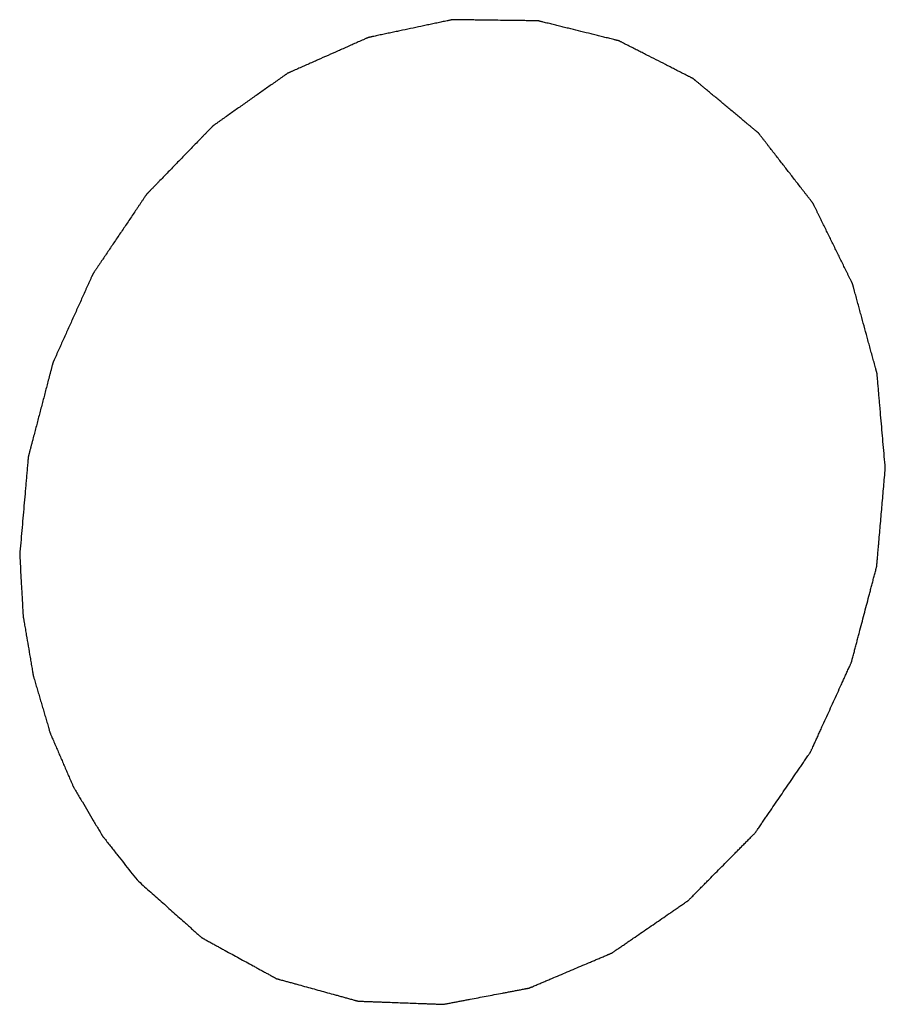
# Model space of a CAD drawing. Header units: millimetres. Extents: x 2798 to 3316, y 1544 to 1917.
# Tile 15 of 26: x 3071.68 to 3072.76, y 1577.44 to 1578.67. Entities that reach past the tile are written whole.
import ezdxf

# ---------------------------------------------------------------- set-up
doc = ezdxf.new("R2010")
doc.units = ezdxf.units.MM

msp = doc.modelspace()

# ---------------------------------------------------------------- linework, layer by layer
at = {"color": 7, "linetype": 'Continuous'}
for points, knots in [([(3072.76466, 1578.11296), (3072.7638, 1578.12283), (3072.76251, 1578.13765), (3072.7608, 1578.1574), (3072.75951, 1578.17222), (3072.75843, 1578.18456), (3072.75757, 1578.19444), (3072.75693, 1578.20185), (3072.75639, 1578.20802), (3072.75596, 1578.21296), (3072.75564, 1578.21666), (3072.75532, 1578.22037), (3072.75505, 1578.22345), (3072.75484, 1578.22592), (3072.7547, 1578.22746), (3072.75459, 1578.2287), (3072.75451, 1578.22963), (3072.75445, 1578.2304), (3072.7544, 1578.23094), (3072.75437, 1578.23124), (3072.75436, 1578.23148), (3072.75429, 1578.23169), (3072.75422, 1578.23199), (3072.75407, 1578.2325), (3072.75388, 1578.23323), (3072.75364, 1578.2341), (3072.75332, 1578.23527), (3072.75292, 1578.23672), (3072.75229, 1578.23906), (3072.75149, 1578.24197), (3072.75054, 1578.24547), (3072.74958, 1578.24897), (3072.74831, 1578.25363), (3072.74672, 1578.25946), (3072.74481, 1578.26646), (3072.74227, 1578.27579), (3072.73909, 1578.28745), (3072.73591, 1578.29911), (3072.73336, 1578.30843), (3072.73145, 1578.31543), (3072.72986, 1578.32126), (3072.72859, 1578.32592), (3072.72764, 1578.32942), (3072.72668, 1578.33292), (3072.72589, 1578.33584), (3072.72525, 1578.33817), (3072.72485, 1578.33962), (3072.72454, 1578.34079), (3072.7243, 1578.34167), (3072.7241, 1578.34239), (3072.72396, 1578.34291), (3072.72388, 1578.34319), (3072.72383, 1578.34342), (3072.72372, 1578.34361), (3072.7236, 1578.34388), (3072.72337, 1578.34433), (3072.72305, 1578.34499), (3072.72266, 1578.34578), (3072.72214, 1578.34684), (3072.7215, 1578.34815), (3072.72046, 1578.35026), (3072.71917, 1578.35289), (3072.71762, 1578.35605), (3072.71607, 1578.35921), (3072.71401, 1578.36342), (3072.71142, 1578.36869), (3072.70832, 1578.37501), (3072.70419, 1578.38343), (3072.69902, 1578.39396), (3072.69386, 1578.40449), (3072.68973, 1578.41292), (3072.68663, 1578.41923), (3072.68404, 1578.4245), (3072.68198, 1578.42871), (3072.68043, 1578.43187), (3072.67888, 1578.43503), (3072.67759, 1578.43766), (3072.67655, 1578.43977), (3072.67591, 1578.44108), (3072.67539, 1578.44214), (3072.675, 1578.44293), (3072.67468, 1578.44358), (3072.67445, 1578.44405), (3072.67432, 1578.44431), (3072.67424, 1578.44451), (3072.67409, 1578.44468), (3072.67392, 1578.44491), (3072.67361, 1578.44531), (3072.67316, 1578.44588), (3072.67263, 1578.44656), (3072.67192, 1578.44748), (3072.67104, 1578.44862), (3072.66962, 1578.45045), (3072.66784, 1578.45274), (3072.66571, 1578.45548), (3072.66359, 1578.45822), (3072.66075, 1578.46188), (3072.6572, 1578.46645), (3072.65295, 1578.47194), (3072.64727, 1578.47926), (3072.64018, 1578.4884), (3072.63308, 1578.49754), (3072.62741, 1578.50486), (3072.62315, 1578.51035), (3072.61961, 1578.51492), (3072.61677, 1578.51858), (3072.61464, 1578.52132), (3072.61251, 1578.52406), (3072.61074, 1578.52635), (3072.60932, 1578.52818), (3072.60843, 1578.52932), (3072.60772, 1578.53023), (3072.60719, 1578.53092), (3072.60675, 1578.53149), (3072.60644, 1578.53189), (3072.60626, 1578.53212), (3072.60614, 1578.5323), (3072.60597, 1578.53242), (3072.60576, 1578.5326), (3072.60538, 1578.53291), (3072.60485, 1578.53336), (3072.60421, 1578.53389), (3072.60336, 1578.5346), (3072.6023, 1578.53548), (3072.6006, 1578.5369), (3072.59848, 1578.53867), (3072.59592, 1578.5408), (3072.59337, 1578.54293), (3072.58997, 1578.54576), (3072.58572, 1578.54931), (3072.58062, 1578.55356), (3072.57382, 1578.55923), (3072.56531, 1578.56632), (3072.55681, 1578.57341), (3072.55001, 1578.57909), (3072.54491, 1578.58334), (3072.54065, 1578.58688), (3072.53725, 1578.58972), (3072.5347, 1578.59185), (3072.53215, 1578.59397), (3072.53003, 1578.59575), (3072.52833, 1578.59716), (3072.52726, 1578.59805), (3072.52641, 1578.59876), (3072.52577, 1578.59929), (3072.52524, 1578.59973), (3072.52487, 1578.60005), (3072.52466, 1578.60022), (3072.52451, 1578.60037), (3072.52432, 1578.60045), (3072.52408, 1578.60057), (3072.52365, 1578.60079), (3072.52304, 1578.6011), (3072.52232, 1578.60147), (3072.52135, 1578.60196), (3072.52014, 1578.60258), (3072.5182, 1578.60357), (3072.51577, 1578.6048), (3072.51286, 1578.60628), (3072.50995, 1578.60777), (3072.50607, 1578.60974), (3072.50122, 1578.61221), (3072.49541, 1578.61518), (3072.48765, 1578.61913), (3072.47795, 1578.62407), (3072.46825, 1578.62901), (3072.46049, 1578.63296), (3072.45468, 1578.63593), (3072.44983, 1578.6384), (3072.44595, 1578.64038), (3072.44304, 1578.64186), (3072.44013, 1578.64334), (3072.4377, 1578.64458), (3072.43577, 1578.64556), (3072.43455, 1578.64618), (3072.43358, 1578.64668), (3072.43286, 1578.64705), (3072.43225, 1578.64735), (3072.43183, 1578.64757), (3072.43158, 1578.64769), (3072.43141, 1578.6478), (3072.4312, 1578.64783), (3072.43094, 1578.6479), (3072.43048, 1578.64801), (3072.42982, 1578.64818), (3072.42903, 1578.64837), (3072.42798, 1578.64863), (3072.42667, 1578.64896), (3072.42456, 1578.64948), (3072.42193, 1578.65013), (3072.41877, 1578.65091), (3072.41562, 1578.65169), (3072.41141, 1578.65273), (3072.40615, 1578.65404), (3072.39983, 1578.6556), (3072.39141, 1578.65768), (3072.38089, 1578.66028), (3072.37037, 1578.66289), (3072.36195, 1578.66497), (3072.35564, 1578.66653), (3072.35037, 1578.66783), (3072.34617, 1578.66888), (3072.34301, 1578.66966), (3072.33985, 1578.67044), (3072.33722, 1578.67109), (3072.33512, 1578.67161), (3072.3338, 1578.67193), (3072.33275, 1578.67219), (3072.33196, 1578.67239), (3072.3313, 1578.67255), (3072.33084, 1578.67267), (3072.33058, 1578.67273), (3072.33038, 1578.67279), (3072.33017, 1578.67278), (3072.32989, 1578.67279), (3072.32941, 1578.67279), (3072.32871, 1578.6728), (3072.32787, 1578.67281), (3072.32676, 1578.67283), (3072.32537, 1578.67285), (3072.32314, 1578.67288), (3072.32035, 1578.67291), (3072.31701, 1578.67296), (3072.31366, 1578.673), (3072.30921, 1578.67306), (3072.30363, 1578.67313), (3072.29695, 1578.67322), (3072.28803, 1578.67334), (3072.27689, 1578.67349), (3072.26574, 1578.67364), (3072.25683, 1578.67375), (3072.25014, 1578.67384), (3072.24457, 1578.67392), (3072.24011, 1578.67398), (3072.23677, 1578.67402), (3072.23343, 1578.67406), (3072.23064, 1578.6741), (3072.22841, 1578.67413), (3072.22702, 1578.67415), (3072.2259, 1578.67416), (3072.22507, 1578.67418), (3072.22437, 1578.67418), (3072.22388, 1578.67419), (3072.2236, 1578.67419), (3072.22339, 1578.67421), (3072.22319, 1578.67415), (3072.22292, 1578.6741), (3072.22244, 1578.67399), (3072.22175, 1578.67385), (3072.22093, 1578.67368), (3072.21984, 1578.67344), (3072.21847, 1578.67315), (3072.21628, 1578.67269), (3072.21354, 1578.67211), (3072.21025, 1578.67142), (3072.20697, 1578.67072), (3072.20259, 1578.66979), (3072.19711, 1578.66863), (3072.19054, 1578.66724), (3072.18178, 1578.66539), (3072.17083, 1578.66307), (3072.15988, 1578.66075), (3072.15112, 1578.65889), (3072.14455, 1578.6575), (3072.13907, 1578.65634), (3072.13469, 1578.65541), (3072.1314, 1578.65472), (3072.12812, 1578.65402), (3072.12538, 1578.65344), (3072.12319, 1578.65298), (3072.12182, 1578.65269), (3072.12073, 1578.65246), (3072.11991, 1578.65228), (3072.11922, 1578.65214), (3072.11874, 1578.65204), (3072.11847, 1578.65198), (3072.11826, 1578.65195), (3072.11807, 1578.65184), (3072.1178, 1578.65173), (3072.11734, 1578.65153), (3072.11668, 1578.65124), (3072.11589, 1578.65088), (3072.11484, 1578.65042), (3072.11352, 1578.64983), (3072.11142, 1578.6489), (3072.10878, 1578.64773), (3072.10562, 1578.64633), (3072.10246, 1578.64493), (3072.09825, 1578.64306), (3072.09298, 1578.64072), (3072.08666, 1578.63792), (3072.07823, 1578.63418), (3072.0677, 1578.62951), (3072.05716, 1578.62483), (3072.04874, 1578.6211), (3072.04242, 1578.61829), (3072.03715, 1578.61596), (3072.03294, 1578.61409), (3072.02978, 1578.61268), (3072.02662, 1578.61128), (3072.02398, 1578.61011), (3072.02188, 1578.60918), (3072.02056, 1578.6086), (3072.01951, 1578.60813), (3072.01871, 1578.60778), (3072.01806, 1578.60748), (3072.0176, 1578.60728), (3072.01733, 1578.60716), (3072.01713, 1578.60709), (3072.01695, 1578.60695), (3072.01671, 1578.60678), (3072.01629, 1578.60648), (3072.01568, 1578.60605), (3072.01495, 1578.60554), (3072.01398, 1578.60485), (3072.01276, 1578.60399), (3072.01082, 1578.60263), (3072.00839, 1578.60091), (3072.00548, 1578.59886), (3072.00256, 1578.5968), (3071.99868, 1578.59406), (3071.99382, 1578.59064), (3071.98799, 1578.58653), (3071.98022, 1578.58105), (3071.9705, 1578.5742), (3071.96078, 1578.56735), (3071.95301, 1578.56188), (3071.94718, 1578.55777), (3071.94232, 1578.55434), (3071.93844, 1578.5516), (3071.93552, 1578.54955), (3071.93261, 1578.54749), (3071.93018, 1578.54578), (3071.92824, 1578.54441), (3071.92702, 1578.54356), (3071.92605, 1578.54287), (3071.92532, 1578.54236), (3071.92471, 1578.54193), (3071.92429, 1578.54163), (3071.92405, 1578.54146), (3071.92386, 1578.54134), (3071.9237, 1578.54116), (3071.92348, 1578.54094), (3071.92311, 1578.54055), (3071.92256, 1578.53999), (3071.92191, 1578.53932), (3071.92105, 1578.53843), (3071.91996, 1578.53731), (3071.91823, 1578.53552), (3071.91606, 1578.53329), (3071.91346, 1578.53061), (3071.91086, 1578.52793), (3071.9074, 1578.52435), (3071.90306, 1578.51989), (3071.89786, 1578.51452), (3071.89093, 1578.50738), (3071.88226, 1578.49844), (3071.8736, 1578.4895), (3071.86666, 1578.48236), (3071.86146, 1578.47699), (3071.85713, 1578.47253), (3071.85366, 1578.46895), (3071.85106, 1578.46627), (3071.84846, 1578.46359), (3071.8463, 1578.46136), (3071.84456, 1578.45957), (3071.84348, 1578.45845), (3071.84261, 1578.45756), (3071.84196, 1578.45689), (3071.84142, 1578.45633), (3071.84104, 1578.45594), (3071.84083, 1578.45572), (3071.84065, 1578.45556), (3071.84053, 1578.45535), (3071.84036, 1578.4551), (3071.84005, 1578.45464), (3071.83961, 1578.45399), (3071.83909, 1578.45322), (3071.83839, 1578.45218), (3071.83752, 1578.45088), (3071.83612, 1578.44881), (3071.83438, 1578.44622), (3071.83228, 1578.44311), (3071.83019, 1578.44), (3071.82739, 1578.43585), (3071.8239, 1578.43066), (3071.81971, 1578.42444), (3071.81412, 1578.41615), (3071.80714, 1578.40578), (3071.80015, 1578.39541), (3071.79457, 1578.38711), (3071.79037, 1578.38089), (3071.78688, 1578.3757), (3071.78409, 1578.37156), (3071.78199, 1578.36845), (3071.7799, 1578.36533), (3071.77815, 1578.36274), (3071.77675, 1578.36067), (3071.77588, 1578.35937), (3071.77518, 1578.35834), (3071.77466, 1578.35756), (3071.77422, 1578.35691), (3071.77392, 1578.35646), (3071.77375, 1578.3562), (3071.7736, 1578.35601), (3071.77352, 1578.35578), (3071.77338, 1578.3555), (3071.77316, 1578.35499), (3071.77283, 1578.35427), (3071.77244, 1578.3534), (3071.77192, 1578.35225), (3071.77127, 1578.35081), (3071.77023, 1578.3485), (3071.76893, 1578.34561), (3071.76737, 1578.34214), (3071.76581, 1578.33868), (3071.76373, 1578.33406), (3071.76113, 1578.32828), (3071.75801, 1578.32135), (3071.75385, 1578.31212), (3071.74865, 1578.30057), (3071.74345, 1578.28902), (3071.73929, 1578.27978), (3071.73617, 1578.27285), (3071.73357, 1578.26707), (3071.73149, 1578.26245), (3071.72993, 1578.25899), (3071.72837, 1578.25552), (3071.72707, 1578.25264), (3071.72603, 1578.25033), (3071.72538, 1578.24888), (3071.72486, 1578.24773), (3071.72447, 1578.24686), (3071.72415, 1578.24614), (3071.72392, 1578.24564), (3071.72379, 1578.24535), (3071.72368, 1578.24513), (3071.72364, 1578.2449), (3071.72355, 1578.24459), (3071.72341, 1578.24405), (3071.72321, 1578.24329), (3071.72297, 1578.24237), (3071.72265, 1578.24114), (3071.72225, 1578.2396), (3071.7216, 1578.23714), (3071.7208, 1578.23407), (3071.71983, 1578.23038), (3071.71887, 1578.2267), (3071.71758, 1578.22178), (3071.71597, 1578.21564), (3071.71404, 1578.20826), (3071.71147, 1578.19843), (3071.70825, 1578.18614), (3071.70503, 1578.17386), (3071.70246, 1578.16402), (3071.70053, 1578.15665), (3071.69892, 1578.15051), (3071.69763, 1578.14559), (3071.69667, 1578.1419), (3071.6957, 1578.13822), (3071.6949, 1578.13515), (3071.69426, 1578.13269), (3071.69385, 1578.13115), (3071.69353, 1578.12992), (3071.69329, 1578.129), (3071.69309, 1578.12823), (3071.69295, 1578.1277), (3071.69287, 1578.12739), (3071.6928, 1578.12716), (3071.69279, 1578.12692), (3071.69276, 1578.1266), (3071.69271, 1578.12604), (3071.69264, 1578.12524), (3071.69256, 1578.12428), (3071.69245, 1578.123), (3071.69231, 1578.1214), (3071.69209, 1578.11885), (3071.69181, 1578.11565), (3071.69147, 1578.11182), (3071.69114, 1578.10798), (3071.69069, 1578.10287), (3071.69014, 1578.09648), (3071.68947, 1578.0888), (3071.68858, 1578.07858), (3071.68747, 1578.06579), (3071.68613, 1578.05045), (3071.68435, 1578.03), (3071.68302, 1578.01466), (3071.68213, 1578.00443)], [0, 0, 0, 0, 0.015625, 0.0234375, 0.03125, 0.0390625, 0.0429688, 0.046875, 0.0507812, 0.0527344, 0.0546875, 0.0566406, 0.0585938, 0.0595703, 0.0605469, 0.0610352, 0.0615234, 0.0620117, 0.0622559, 0.0623779, 0.0625, 0.0626221, 0.0627441, 0.0629883, 0.0634766, 0.0639648, 0.0644531, 0.0654297, 0.0664062, 0.0683594, 0.0703125, 0.0722656, 0.0742188, 0.078125, 0.0820312, 0.0859375, 0.09375, 0.1015625, 0.1054688, 0.109375, 0.1132812, 0.1152344, 0.1171875, 0.1191406, 0.1210938, 0.1220703, 0.1230469, 0.1235352, 0.1240234, 0.1245117, 0.1247559, 0.1248779, 0.125, 0.1251221, 0.1252441, 0.1254883, 0.1259766, 0.1264648, 0.1269531, 0.1279297, 0.1289062, 0.1308594, 0.1328125, 0.1347656, 0.1367188, 0.140625, 0.1445312, 0.1484375, 0.15625, 0.1640625, 0.1679688, 0.171875, 0.1757812, 0.1777344, 0.1796875, 0.1816406, 0.1835938, 0.1845703, 0.1855469, 0.1860352, 0.1865234, 0.1870117, 0.1872559, 0.1873779, 0.1875, 0.1876221, 0.1877441, 0.1879883, 0.1884766, 0.1889648, 0.1894531, 0.1904297, 0.1914062, 0.1933594, 0.1953125, 0.1972656, 0.1992188, 0.203125, 0.2070312, 0.2109375, 0.21875, 0.2265625, 0.2304688, 0.234375, 0.2382812, 0.2402344, 0.2421875, 0.2441406, 0.2460938, 0.2470703, 0.2480469, 0.2485352, 0.2490234, 0.2495117, 0.2497559, 0.2498779, 0.25, 0.2501221, 0.2502441, 0.2504883, 0.2509766, 0.2514648, 0.2519531, 0.2529297, 0.2539062, 0.2558594, 0.2578125, 0.2597656, 0.2617188, 0.265625, 0.2695312, 0.2734375, 0.28125, 0.2890625, 0.2929688, 0.296875, 0.3007812, 0.3027344, 0.3046875, 0.3066406, 0.3085938, 0.3095703, 0.3105469, 0.3110352, 0.3115234, 0.3120117, 0.3122559, 0.3123779, 0.3125, 0.3126221, 0.3127441, 0.3129883, 0.3134766, 0.3139648, 0.3144531, 0.3154297, 0.3164062, 0.3183594, 0.3203125, 0.3222656, 0.3242188, 0.328125, 0.3320312, 0.3359375, 0.34375, 0.3515625, 0.3554688, 0.359375, 0.3632812, 0.3652344, 0.3671875, 0.3691406, 0.3710938, 0.3720703, 0.3730469, 0.3735352, 0.3740234, 0.3745117, 0.3747559, 0.3748779, 0.375, 0.3751221, 0.3752441, 0.3754883, 0.3759766, 0.3764648, 0.3769531, 0.3779297, 0.3789062, 0.3808594, 0.3828125, 0.3847656, 0.3867188, 0.390625, 0.3945312, 0.3984375, 0.40625, 0.4140625, 0.4179688, 0.421875, 0.4257812, 0.4277344, 0.4296875, 0.4316406, 0.4335938, 0.4345703, 0.4355469, 0.4360352, 0.4365234, 0.4370117, 0.4372559, 0.4373779, 0.4375, 0.4376221, 0.4377441, 0.4379883, 0.4384766, 0.4389648, 0.4394531, 0.4404297, 0.4414062, 0.4433594, 0.4453125, 0.4472656, 0.4492188, 0.453125, 0.4570312, 0.4609375, 0.46875, 0.4765625, 0.4804688, 0.484375, 0.4882812, 0.4902344, 0.4921875, 0.4941406, 0.4960938, 0.4970703, 0.4980469, 0.4985352, 0.4990234, 0.4995117, 0.4997559, 0.4998779, 0.5, 0.5001221, 0.5002441, 0.5004883, 0.5009766, 0.5014648, 0.5019531, 0.5029297, 0.5039062, 0.5058594, 0.5078125, 0.5097656, 0.5117188, 0.515625, 0.5195312, 0.5234375, 0.53125, 0.5390625, 0.5429688, 0.546875, 0.5507812, 0.5527344, 0.5546875, 0.5566406, 0.5585938, 0.5595703, 0.5605469, 0.5610352, 0.5615234, 0.5620117, 0.5622559, 0.5623779, 0.5625, 0.5626221, 0.5627441, 0.5629883, 0.5634766, 0.5639648, 0.5644531, 0.5654297, 0.5664062, 0.5683594, 0.5703125, 0.5722656, 0.5742188, 0.578125, 0.5820312, 0.5859375, 0.59375, 0.6015625, 0.6054688, 0.609375, 0.6132812, 0.6152344, 0.6171875, 0.6191406, 0.6210938, 0.6220703, 0.6230469, 0.6235352, 0.6240234, 0.6245117, 0.6247559, 0.6248779, 0.625, 0.6251221, 0.6252441, 0.6254883, 0.6259766, 0.6264648, 0.6269531, 0.6279297, 0.6289062, 0.6308594, 0.6328125, 0.6347656, 0.6367188, 0.640625, 0.6445312, 0.6484375, 0.65625, 0.6640625, 0.6679688, 0.671875, 0.6757812, 0.6777344, 0.6796875, 0.6816406, 0.6835938, 0.6845703, 0.6855469, 0.6860352, 0.6865234, 0.6870117, 0.6872559, 0.6873779, 0.6875, 0.6876221, 0.6877441, 0.6879883, 0.6884766, 0.6889648, 0.6894531, 0.6904297, 0.6914062, 0.6933594, 0.6953125, 0.6972656, 0.6992188, 0.703125, 0.7070312, 0.7109375, 0.71875, 0.7265625, 0.7304688, 0.734375, 0.7382812, 0.7402344, 0.7421875, 0.7441406, 0.7460938, 0.7470703, 0.7480469, 0.7485352, 0.7490234, 0.7495117, 0.7497559, 0.7498779, 0.75, 0.7501221, 0.7502441, 0.7504883, 0.7509766, 0.7514648, 0.7519531, 0.7529297, 0.7539062, 0.7558594, 0.7578125, 0.7597656, 0.7617188, 0.765625, 0.7695312, 0.7734375, 0.78125, 0.7890625, 0.7929688, 0.796875, 0.8007812, 0.8027344, 0.8046875, 0.8066406, 0.8085938, 0.8095703, 0.8105469, 0.8110352, 0.8115234, 0.8120117, 0.8122559, 0.8123779, 0.8125, 0.8126221, 0.8127441, 0.8129883, 0.8134766, 0.8139648, 0.8144531, 0.8154297, 0.8164062, 0.8183594, 0.8203125, 0.8222656, 0.8242188, 0.828125, 0.8320312, 0.8359375, 0.84375, 0.8515625, 0.8554688, 0.859375, 0.8632812, 0.8652344, 0.8671875, 0.8691406, 0.8710938, 0.8720703, 0.8730469, 0.8735352, 0.8740234, 0.8745117, 0.8747559, 0.8748779, 0.875, 0.8751221, 0.8752441, 0.8754883, 0.8759766, 0.8764648, 0.8769531, 0.8779297, 0.8789062, 0.8808594, 0.8828125, 0.8847656, 0.8867188, 0.890625, 0.8945312, 0.8984375, 0.90625, 0.9140625, 0.9179688, 0.921875, 0.9257812, 0.9277344, 0.9296875, 0.9316406, 0.9335938, 0.9345703, 0.9355469, 0.9360352, 0.9365234, 0.9370117, 0.9372559, 0.9373779, 0.9375, 0.9376221, 0.9377441, 0.9379883, 0.9384766, 0.9389648, 0.9394531, 0.9404297, 0.9414062, 0.9433594, 0.9453125, 0.9472656, 0.9492188, 0.953125, 0.9570312, 0.9609375, 0.96875, 0.9765625, 0.984375, 1, 1, 1, 1]), ([(3071.82883, 1577.59779), (3071.83389, 1577.59328), (3071.84402, 1577.58425), (3071.85668, 1577.57296), (3071.86681, 1577.56393), (3071.8744, 1577.55715), (3071.882, 1577.55038), (3071.88833, 1577.54473), (3071.89339, 1577.54022), (3071.89719, 1577.53683), (3071.90036, 1577.53401), (3071.90289, 1577.53175), (3071.90479, 1577.53006), (3071.90637, 1577.52865), (3071.90763, 1577.52752), (3071.90843, 1577.52681), (3071.90906, 1577.52625), (3071.90946, 1577.5259), (3071.90973, 1577.52565), (3071.90989, 1577.52551), (3071.91008, 1577.52542), (3071.91031, 1577.52529), (3071.91085, 1577.52499), (3071.91167, 1577.52454), (3071.91277, 1577.52394), (3071.91386, 1577.52334), (3071.91532, 1577.52254), (3071.91788, 1577.52114), (3071.92152, 1577.51914), (3071.9259, 1577.51674), (3071.93028, 1577.51434), (3071.93466, 1577.51194), (3071.94049, 1577.50874), (3071.94779, 1577.50474), (3071.95655, 1577.49994), (3071.9653, 1577.49514), (3071.9726, 1577.49113), (3071.97844, 1577.48793), (3071.98281, 1577.48553), (3071.98719, 1577.48313), (3071.99157, 1577.48073), (3071.99522, 1577.47873), (3071.99777, 1577.47733), (3071.99923, 1577.47653), (3072.00032, 1577.47593), (3072.00142, 1577.47533), (3072.00224, 1577.47488), (3072.00279, 1577.47458), (3072.00302, 1577.47446), (3072.0032, 1577.47435), (3072.00339, 1577.47429), (3072.00374, 1577.47419), (3072.00424, 1577.47405), (3072.00504, 1577.47384), (3072.00603, 1577.47356), (3072.00763, 1577.47312), (3072.00962, 1577.47257), (3072.01202, 1577.47191), (3072.01521, 1577.47103), (3072.01919, 1577.46993), (3072.02398, 1577.46861), (3072.03036, 1577.46685), (3072.03833, 1577.46465), (3072.0479, 1577.46201), (3072.05747, 1577.45937), (3072.06704, 1577.45673), (3072.07502, 1577.45453), (3072.0814, 1577.45277), (3072.08618, 1577.45145), (3072.09017, 1577.45035), (3072.09336, 1577.44947), (3072.09575, 1577.44881), (3072.09814, 1577.44815), (3072.10014, 1577.4476), (3072.10173, 1577.44716), (3072.10293, 1577.44683), (3072.10393, 1577.44656), (3072.10462, 1577.44636), (3072.10502, 1577.44626), (3072.10532, 1577.44615), (3072.10564, 1577.44617), (3072.10605, 1577.44614), (3072.10678, 1577.44612), (3072.10782, 1577.44608), (3072.10907, 1577.44603), (3072.11074, 1577.44597), (3072.11283, 1577.44589), (3072.11533, 1577.4458), (3072.11783, 1577.44571), (3072.12117, 1577.44558), (3072.12534, 1577.44543), (3072.13034, 1577.44524), (3072.13701, 1577.44499), (3072.14535, 1577.44468), (3072.15536, 1577.4443), (3072.16536, 1577.44393), (3072.17537, 1577.44356), (3072.18371, 1577.44325), (3072.19038, 1577.443), (3072.19538, 1577.44281), (3072.19955, 1577.44265), (3072.20289, 1577.44253), (3072.20539, 1577.44244), (3072.20747, 1577.44236), (3072.20914, 1577.4423), (3072.21018, 1577.44226), (3072.21102, 1577.44222), (3072.21154, 1577.44221), (3072.2119, 1577.44219), (3072.21211, 1577.44219), (3072.21232, 1577.44224), (3072.21258, 1577.44228), (3072.21321, 1577.44241), (3072.21415, 1577.44258), (3072.21541, 1577.44282), (3072.21667, 1577.44306), (3072.21834, 1577.44338), (3072.22127, 1577.44393), (3072.22546, 1577.44473), (3072.23048, 1577.44568), (3072.23551, 1577.44664), (3072.24053, 1577.44759), (3072.24723, 1577.44886), (3072.2556, 1577.45045), (3072.26565, 1577.45236), (3072.2757, 1577.45426), (3072.28408, 1577.45585), (3072.29077, 1577.45712), (3072.2958, 1577.45808), (3072.30082, 1577.45903), (3072.30585, 1577.45998), (3072.31003, 1577.46078), (3072.31296, 1577.46133), (3072.31464, 1577.46165), (3072.3159, 1577.46189), (3072.31715, 1577.46213), (3072.31809, 1577.46231), (3072.31872, 1577.46243), (3072.31904, 1577.46248), (3072.31935, 1577.46256), (3072.31975, 1577.46275), (3072.32026, 1577.46295), (3072.32106, 1577.4633), (3072.32207, 1577.46372), (3072.32369, 1577.46441), (3072.32571, 1577.46527), (3072.32813, 1577.46629), (3072.33136, 1577.46767), (3072.3354, 1577.46938), (3072.34025, 1577.47143), (3072.34671, 1577.47418), (3072.35479, 1577.4776), (3072.36448, 1577.48172), (3072.37418, 1577.48583), (3072.38387, 1577.48994), (3072.39195, 1577.49337), (3072.39841, 1577.49611), (3072.40326, 1577.49816), (3072.40811, 1577.50022), (3072.41215, 1577.50193), (3072.41538, 1577.5033), (3072.4174, 1577.50416), (3072.41901, 1577.50485), (3072.42023, 1577.50536), (3072.42123, 1577.50579), (3072.42194, 1577.50608), (3072.42234, 1577.50626), (3072.42266, 1577.50637), (3072.42293, 1577.50658), (3072.4233, 1577.50683), (3072.42395, 1577.50729), (3072.42489, 1577.50793), (3072.42601, 1577.5087), (3072.4275, 1577.50972), (3072.42937, 1577.511), (3072.43235, 1577.51306), (3072.43608, 1577.51562), (3072.44056, 1577.5187), (3072.44504, 1577.52178), (3072.45101, 1577.52588), (3072.45848, 1577.53101), (3072.46743, 1577.53716), (3072.47639, 1577.54332), (3072.48535, 1577.54947), (3072.49281, 1577.5546), (3072.49878, 1577.55871), (3072.50326, 1577.56178), (3072.50699, 1577.56435), (3072.50998, 1577.5664), (3072.51222, 1577.56794), (3072.51408, 1577.56922), (3072.51558, 1577.57025), (3072.51651, 1577.57089), (3072.51726, 1577.5714), (3072.51772, 1577.57173), (3072.5181, 1577.57197), (3072.51836, 1577.57221), (3072.5186, 1577.57246), (3072.51909, 1577.57295), (3072.51983, 1577.5737), (3072.52081, 1577.57469), (3072.5218, 1577.57569), (3072.52311, 1577.57701), (3072.5254, 1577.57933), (3072.52868, 1577.58265), (3072.53261, 1577.58663), (3072.53655, 1577.5906), (3072.54048, 1577.59458), (3072.54572, 1577.59989), (3072.55228, 1577.60652), (3072.56014, 1577.61447), (3072.56801, 1577.62243), (3072.57457, 1577.62906), (3072.57981, 1577.63436), (3072.58374, 1577.63834), (3072.58768, 1577.64231), (3072.59161, 1577.64629), (3072.59489, 1577.64961), (3072.59751, 1577.65226), (3072.59915, 1577.65392), (3072.60046, 1577.65524), (3072.6012, 1577.65599), (3072.60169, 1577.65649), (3072.60194, 1577.65673), (3072.60217, 1577.65699), (3072.60243, 1577.6574), (3072.60277, 1577.65788), (3072.60331, 1577.65867), (3072.60399, 1577.65965), (3072.60506, 1577.66123), (3072.60641, 1577.66319), (3072.60803, 1577.66555), (3072.61018, 1577.6687), (3072.61288, 1577.67263), (3072.61611, 1577.67736), (3072.62042, 1577.68365), (3072.62581, 1577.69152), (3072.63227, 1577.70096), (3072.63874, 1577.7104), (3072.6452, 1577.71984), (3072.65059, 1577.72771), (3072.6549, 1577.73401), (3072.65813, 1577.73873), (3072.66137, 1577.74345), (3072.66406, 1577.74738), (3072.66622, 1577.75053), (3072.66756, 1577.7525), (3072.66864, 1577.75407), (3072.66945, 1577.75525), (3072.67012, 1577.75623), (3072.6706, 1577.75692), (3072.67086, 1577.75732), (3072.67108, 1577.7576), (3072.67121, 1577.75794), (3072.67142, 1577.75838), (3072.67177, 1577.75915), (3072.67227, 1577.76025), (3072.67287, 1577.76157), (3072.67367, 1577.76333), (3072.67467, 1577.76553), (3072.67628, 1577.76904), (3072.67828, 1577.77344), (3072.68069, 1577.77872), (3072.68309, 1577.784), (3072.6863, 1577.79103), (3072.6903, 1577.79983), (3072.69511, 1577.81039), (3072.69992, 1577.82094), (3072.70473, 1577.8315), (3072.70874, 1577.84029), (3072.71195, 1577.84733), (3072.71435, 1577.85261), (3072.71636, 1577.85701), (3072.71796, 1577.86052), (3072.71916, 1577.86316), (3072.72016, 1577.86536), (3072.72097, 1577.86712), (3072.72147, 1577.86822), (3072.72187, 1577.8691), (3072.72211, 1577.86965), (3072.72233, 1577.87009), (3072.72247, 1577.87055), (3072.72267, 1577.87137), (3072.72299, 1577.87254), (3072.72348, 1577.87442), (3072.7241, 1577.87676), (3072.72509, 1577.88052), (3072.72632, 1577.8852), (3072.7278, 1577.89083), (3072.72928, 1577.89646), (3072.73077, 1577.90208), (3072.73274, 1577.90958), (3072.73521, 1577.91896), (3072.73818, 1577.93021), (3072.74114, 1577.94147), (3072.74361, 1577.95084), (3072.74559, 1577.95835), (3072.74707, 1577.96397), (3072.74855, 1577.9696), (3072.75003, 1577.97522), (3072.75127, 1577.97991), (3072.75225, 1577.98366), (3072.75287, 1577.98601), (3072.75337, 1577.98788), (3072.75367, 1577.98906), (3072.7539, 1577.98988), (3072.754, 1577.99035), (3072.75403, 1577.99083), (3072.75409, 1577.99143), (3072.75417, 1577.99239), (3072.75428, 1577.99358), (3072.75444, 1577.9955), (3072.75465, 1577.9979), (3072.7549, 1578.00078), (3072.75523, 1578.00461), (3072.75565, 1578.0094), (3072.75615, 1578.01516), (3072.75682, 1578.02283), (3072.75765, 1578.03242), (3072.75865, 1578.04392), (3072.75966, 1578.05543), (3072.76099, 1578.07077), (3072.76266, 1578.08995), (3072.76399, 1578.10529), (3072.76466, 1578.11296)], [0, 0, 0, 0, 0.015625, 0.03125, 0.0390625, 0.046875, 0.0546875, 0.0625, 0.0664062, 0.0703125, 0.0742188, 0.0761719, 0.078125, 0.0800781, 0.0810547, 0.0820312, 0.0825195, 0.0830078, 0.083252, 0.083374, 0.0834961, 0.0837402, 0.0839844, 0.0849609, 0.0859375, 0.0869141, 0.0878906, 0.0898438, 0.09375, 0.0976562, 0.1015625, 0.1054688, 0.109375, 0.1171875, 0.125, 0.1328125, 0.140625, 0.1445312, 0.1484375, 0.1523438, 0.15625, 0.1601562, 0.1621094, 0.1630859, 0.1640625, 0.1650391, 0.1660156, 0.1662598, 0.1665039, 0.166626, 0.166748, 0.1669922, 0.1674805, 0.1679688, 0.1689453, 0.1699219, 0.171875, 0.1738281, 0.1757812, 0.1796875, 0.1835938, 0.1875, 0.1953125, 0.203125, 0.2109375, 0.21875, 0.2265625, 0.2304688, 0.234375, 0.2382812, 0.2402344, 0.2421875, 0.2441406, 0.2460938, 0.2470703, 0.2480469, 0.2490234, 0.2495117, 0.2497559, 0.25, 0.2502441, 0.2504883, 0.2509766, 0.2519531, 0.2529297, 0.2539062, 0.2558594, 0.2578125, 0.2597656, 0.2617188, 0.265625, 0.2695312, 0.2734375, 0.28125, 0.2890625, 0.296875, 0.3046875, 0.3125, 0.3164062, 0.3203125, 0.3242188, 0.3261719, 0.328125, 0.3300781, 0.3310547, 0.3320312, 0.3325195, 0.3330078, 0.333252, 0.333374, 0.3334961, 0.3337402, 0.3339844, 0.3349609, 0.3359375, 0.3369141, 0.3378906, 0.3398438, 0.34375, 0.3476562, 0.3515625, 0.3554688, 0.359375, 0.3671875, 0.375, 0.3828125, 0.390625, 0.3945312, 0.3984375, 0.4023438, 0.40625, 0.4101562, 0.4121094, 0.4130859, 0.4140625, 0.4150391, 0.4160156, 0.4162598, 0.4165039, 0.416748, 0.4169922, 0.4174805, 0.4179688, 0.4189453, 0.4199219, 0.421875, 0.4238281, 0.4257812, 0.4296875, 0.4335938, 0.4375, 0.4453125, 0.453125, 0.4609375, 0.46875, 0.4765625, 0.4804688, 0.484375, 0.4882812, 0.4921875, 0.4941406, 0.4960938, 0.4970703, 0.4980469, 0.4990234, 0.4995117, 0.4997559, 0.5, 0.5002441, 0.5004883, 0.5009766, 0.5019531, 0.5029297, 0.5039062, 0.5058594, 0.5078125, 0.5117188, 0.515625, 0.5195312, 0.5234375, 0.53125, 0.5390625, 0.546875, 0.5546875, 0.5625, 0.5664062, 0.5703125, 0.5742188, 0.5761719, 0.578125, 0.5800781, 0.5810547, 0.5820312, 0.5825195, 0.5830078, 0.583252, 0.5834961, 0.5837402, 0.5839844, 0.5849609, 0.5859375, 0.5869141, 0.5878906, 0.5898438, 0.59375, 0.5976562, 0.6015625, 0.6054688, 0.609375, 0.6171875, 0.625, 0.6328125, 0.640625, 0.6445312, 0.6484375, 0.6523438, 0.65625, 0.6601562, 0.6621094, 0.6640625, 0.6650391, 0.6660156, 0.6662598, 0.6665039, 0.666748, 0.6669922, 0.6674805, 0.6679688, 0.6689453, 0.6699219, 0.671875, 0.6738281, 0.6757812, 0.6796875, 0.6835938, 0.6875, 0.6953125, 0.703125, 0.7109375, 0.71875, 0.7265625, 0.7304688, 0.734375, 0.7382812, 0.7421875, 0.7441406, 0.7460938, 0.7470703, 0.7480469, 0.7490234, 0.7495117, 0.7497559, 0.75, 0.7502441, 0.7504883, 0.7509766, 0.7519531, 0.7529297, 0.7539062, 0.7558594, 0.7578125, 0.7617188, 0.765625, 0.7695312, 0.7734375, 0.78125, 0.7890625, 0.796875, 0.8046875, 0.8125, 0.8164062, 0.8203125, 0.8242188, 0.8261719, 0.828125, 0.8300781, 0.8310547, 0.8320312, 0.8325195, 0.8330078, 0.833252, 0.8334961, 0.8339844, 0.8349609, 0.8359375, 0.8378906, 0.8398438, 0.84375, 0.8476562, 0.8515625, 0.8554688, 0.859375, 0.8671875, 0.875, 0.8828125, 0.890625, 0.8945312, 0.8984375, 0.9023438, 0.90625, 0.9101562, 0.9121094, 0.9140625, 0.9150391, 0.9160156, 0.9165039, 0.916748, 0.9169922, 0.9174805, 0.9179688, 0.9189453, 0.9199219, 0.921875, 0.9238281, 0.9257812, 0.9296875, 0.9335938, 0.9375, 0.9453125, 0.953125, 0.9609375, 0.96875, 0.984375, 1, 1, 1, 1]), ([(3071.68213, 1578.00443), (3071.6824, 1577.99963), (3071.68293, 1577.99004), (3071.68373, 1577.97566), (3071.6844, 1577.96367), (3071.68493, 1577.95408), (3071.68533, 1577.94689), (3071.68566, 1577.9409), (3071.68593, 1577.9361), (3071.6861, 1577.93311), (3071.68623, 1577.93071), (3071.68632, 1577.92921), (3071.68637, 1577.92816), (3071.68641, 1577.92756), (3071.68653, 1577.92698), (3071.68664, 1577.92625), (3071.68685, 1577.92509), (3071.68709, 1577.92363), (3071.68749, 1577.9213), (3071.68799, 1577.91838), (3071.68859, 1577.91488), (3071.68938, 1577.91022), (3071.69078, 1577.90205), (3071.69277, 1577.89039), (3071.69476, 1577.87872), (3071.69615, 1577.87056), (3071.69695, 1577.86589), (3071.69754, 1577.86239), (3071.69804, 1577.85948), (3071.69844, 1577.85715), (3071.69869, 1577.85569), (3071.69888, 1577.85452), (3071.69901, 1577.85379), (3071.6991, 1577.85321), (3071.69925, 1577.85264), (3071.69955, 1577.85167), (3071.69995, 1577.85027), (3071.70061, 1577.84804), (3071.70143, 1577.84525), (3071.70274, 1577.84079), (3071.70439, 1577.83521), (3071.70635, 1577.82852), (3071.70832, 1577.82182), (3071.71029, 1577.81513), (3071.71226, 1577.80843), (3071.71423, 1577.80174), (3071.71587, 1577.79616), (3071.71719, 1577.7917), (3071.71801, 1577.78891), (3071.71866, 1577.78668), (3071.71915, 1577.785), (3071.71957, 1577.78361), (3071.71985, 1577.78263), (3071.72002, 1577.78208), (3071.72013, 1577.78165), (3071.72031, 1577.78127), (3071.72053, 1577.78074), (3071.72093, 1577.77982), (3071.7215, 1577.77851), (3071.72217, 1577.77694), (3071.72308, 1577.77485), (3071.72421, 1577.77223), (3071.72602, 1577.76804), (3071.72828, 1577.7628), (3071.73099, 1577.75652), (3071.73371, 1577.75023), (3071.73642, 1577.74395), (3071.73913, 1577.73766), (3071.74185, 1577.73138), (3071.74411, 1577.72614), (3071.74591, 1577.72195), (3071.74705, 1577.71933), (3071.74795, 1577.71724), (3071.74852, 1577.71593), (3071.74891, 1577.71501), (3071.74914, 1577.71449), (3071.74944, 1577.71402), (3071.74979, 1577.71341), (3071.75036, 1577.71245), (3071.75107, 1577.71125), (3071.75221, 1577.70932), (3071.75363, 1577.70692), (3071.75534, 1577.70403), (3071.75762, 1577.70018), (3071.7616, 1577.69344), (3071.76729, 1577.68381), (3071.77298, 1577.67419), (3071.77697, 1577.66745), (3071.77924, 1577.6636), (3071.78095, 1577.66071), (3071.78237, 1577.6583), (3071.78351, 1577.65638), (3071.78422, 1577.65517), (3071.78479, 1577.65421), (3071.78515, 1577.65361), (3071.78542, 1577.65312), (3071.78575, 1577.65268), (3071.78635, 1577.65193), (3071.78719, 1577.65085), (3071.78855, 1577.64913), (3071.79024, 1577.64697), (3071.79295, 1577.64352), (3071.79633, 1577.6392), (3071.8004, 1577.63403), (3071.80581, 1577.62713), (3071.81258, 1577.6185), (3071.82071, 1577.60815), (3071.82612, 1577.60124), (3071.82883, 1577.59779)], [0, 0, 0, 0, 0.03125, 0.0625, 0.09375, 0.109375, 0.125, 0.140625, 0.1484375, 0.15625, 0.1601562, 0.1640625, 0.1660156, 0.1669922, 0.1679688, 0.1699219, 0.171875, 0.1757812, 0.1796875, 0.1875, 0.1953125, 0.203125, 0.21875, 0.25, 0.28125, 0.296875, 0.3046875, 0.3125, 0.3203125, 0.3242188, 0.328125, 0.3300781, 0.3320312, 0.3330078, 0.3339844, 0.3359375, 0.3398438, 0.34375, 0.3515625, 0.359375, 0.375, 0.390625, 0.40625, 0.421875, 0.4375, 0.453125, 0.46875, 0.4765625, 0.484375, 0.4882812, 0.4921875, 0.4960938, 0.4980469, 0.4990234, 0.5, 0.5009766, 0.5019531, 0.5039062, 0.5078125, 0.5117188, 0.515625, 0.5234375, 0.53125, 0.546875, 0.5625, 0.578125, 0.59375, 0.609375, 0.625, 0.640625, 0.6484375, 0.65625, 0.6601562, 0.6640625, 0.6660156, 0.6669922, 0.6679688, 0.6699219, 0.671875, 0.6757812, 0.6796875, 0.6875, 0.6953125, 0.703125, 0.71875, 0.75, 0.78125, 0.796875, 0.8046875, 0.8125, 0.8203125, 0.8242188, 0.828125, 0.8300781, 0.8320312, 0.8330078, 0.8339844, 0.8359375, 0.8398438, 0.84375, 0.8515625, 0.859375, 0.875, 0.890625, 0.90625, 0.9375, 0.96875, 1, 1, 1, 1])]:
    msp.add_open_spline(points, degree=3, knots=knots, dxfattribs=at)

doc.saveas('drawing.dxf')
